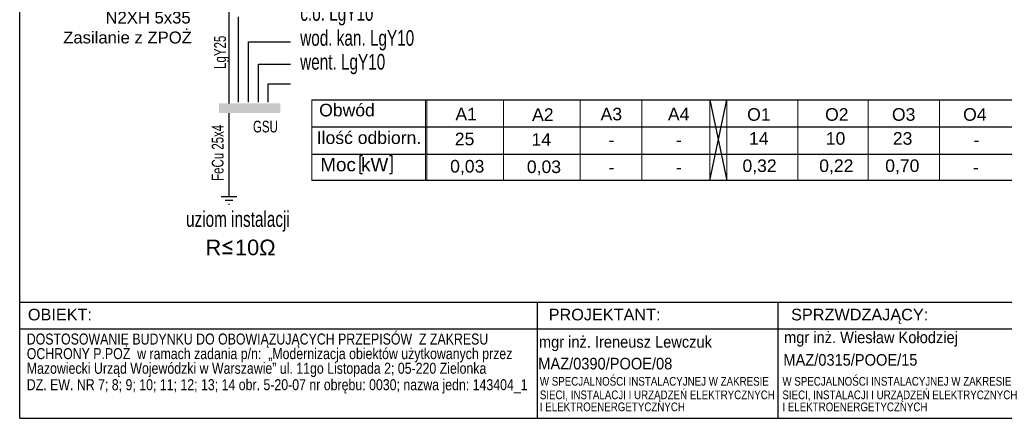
# Model space of a CAD drawing. Header units: millimetres. Extents: x 83969 to 164243, y -22860 to 4849.
# Tile 3 of 116: x 163266 to 163332, y -22670 to -22644. Entities that reach past the tile are written whole.
import ezdxf

# ---------------------------------------------------------------- set-up
doc = ezdxf.new("R2010")
doc.units = ezdxf.units.MM
doc.linetypes.add('ACAD_ISO04W100', pattern=[30, 24, -3, 0, -3])
doc.layers.get('0').update_dxf_attribs({"color": 251, "lineweight": 0})
for name, color, linetype in [('! GB Opis', 7, 'Continuous'), ('! GB PE', 96, 'Continuous'), ('! GB Przewody', 7, 'Continuous'), ('!TABELKA', 7, 'Continuous'), ('B_strefy', 253, 'Continuous'), ('BGRUBA', 5, 'Continuous'), ('ROZDZIELNICE', 7, 'Continuous')]:
    doc.layers.add(name, color=color, linetype=linetype)
doc.layers.add('E_schematy 2', color=3, linetype='Continuous', lineweight=20)
doc.layers.add('E_TXT', color=3, linetype='Continuous', lineweight=25)
doc.styles.add('Arial', font='arial.ttf')

# ---------------------------------------------------------------- blocks, each defined once
blk = doc.blocks.new('ramka A4')
for p, q in [((0.08, 0), (0.08, 195)), ((0.08, 20), (287.46, 20)), ((89.13, 20), (89.13, 0)), ((130.5, 20), (130.5, 0)), ((0.08, 15.39), (287.46, 15.39)), ((0.08, 0), (287.46, 0))]:
    blk.add_line(p, q)
at = {"layer": '!TABELKA', "style": 'Arial'}
for s, height, width, p in [('mgr inż. Wiesław Kołodziej', 2, 0.9, (131.59, 12.94)), ('DOSTOSOWANIE BUDYNKU DO OBOWIĄZUJĄCYCH PRZEPISÓW  Z ZAKRESU ', 1.9, 0.8, (1.3, 12.7)), ('mgr inż. Ireneusz Lewczuk', 2, 0.9, (89.41, 12.16)), ('OCHRONY P.POŻ  w ramach zadania p/n:  „Modernizacja obiektów użytkowanych przez ', 1.9, 0.8, (1.3, 10.19)), ('MAZ/0390/POOE/08', 2, 0.9, (89.3, 8.42)), ('MAZ/0315/POOE/15', 2, 0.9, (131.47, 9.06)), ('Mazowiecki Urząd Wojewódzki w Warszawie” ul. 11go Listopada 2; 05-220 Zielonka ', 1.9, 0.8, (1.3, 7.67)), ('DZ. EW. NR 7; 8; 9; 10; 11; 12; 13; 14 obr. 5-20-07 nr obrębu: 0030; nazwa jedn: 143404_1', 1.9, 0.8, (1.3, 4.84)), ('W SPECJALNOŚCI INSTALACYJNEJ W ZAKRESIE ', 1.5, 0.8, (89.57, 5.62)), ('W SPECJALNOŚCI INSTALACYJNEJ W ZAKRESIE ', 1.5, 0.8, (131.3, 5.62)), ('SIECI, INSTALACJI I URZĄDZEŃ ELEKTRYCZNYCH ', 1.5, 0.8, (89.57, 3.29)), ('SIECI, INSTALACJI I URZĄDZEŃ ELEKTRYCZNYCH ', 1.5, 0.8, (131.3, 3.29)), ('I ELEKTROENERGETYCZNYCH', 1.5, 0.8, (89.57, 1.22)), ('I ELEKTROENERGETYCZNYCH', 1.5, 0.8, (131.3, 1.22))]:
    blk.add_text(s, height=height, dxfattribs=dict(at, width=width)).set_placement(p)
at = {"style": 'Arial'}
for s, p in [('OBIEKT:', (1.49, 16.86)), ('PROJEKTANT:', (91.09, 16.86)), ('SPRZWDZAJĄCY:', (132.8, 16.86))]:
    blk.add_text(s, height=2, dxfattribs=at).set_placement(p)
blk = doc.blocks.new('ZER')
at = {"color": 0, "linetype": 'Continuous'}
for p, q in [((0.8, 25.6), (-1.1, 25.6)), ((20, 5.9), (-20, 5.9)), ((10, 15.9), (-10, 15.9)), ((0, 0), (0, 5.9))]:
    blk.add_line(p, q, dxfattribs=at)

msp = doc.modelspace()

# ---------------------------------------------------------------- hatches: boundary and pattern name
at = {"layer": '! GB PE', "linetype": 'ACAD_ISO04W100'}
for points in [[(163279.369, -22649.135), (163281.994, -22649.135), (163281.994, -22649.791), (163279.369, -22649.791)], [(163280.854, -22649.135), (163283.479, -22649.135), (163283.479, -22649.791), (163280.854, -22649.791)]]:
    msp.add_hatch(color=96, dxfattribs=at).paths.add_polyline_path(points)

# ---------------------------------------------------------------- linework, layer by layer
at = {"layer": '! GB Przewody', "linetype": 'ACAD_ISO04W100', "ltscale": 4}
msp.add_line((163280.024, -22638.318), (163280.025, -22649.135), dxfattribs=at)
at = {"layer": '! GB Przewody', "linetype": 'ACAD_ISO04W100', "ltscale": 3}
for p, q in [((163280.682, -22649.059), (163280.682, -22643.316)), ((163281.338, -22644.997), (163284.151, -22644.997)), ((163281.338, -22649.059), (163281.338, -22644.997)), ((163282.009, -22646.496), (163284.151, -22646.496)), ((163282.009, -22649.059), (163282.009, -22646.496)), ((163282.665, -22647.825), (163284.151, -22647.825)), ((163282.665, -22649.059), (163282.665, -22647.825))]:
    msp.add_line(p, q, dxfattribs=at)
at = {"layer": '! GB Przewody', "linetype": 'ACAD_ISO04W100'}
msp.add_line((163280.025, -22649.791), (163280.025, -22655.29), dxfattribs=at)
at = {"layer": 'B_strefy', "color": 7, "linetype": 'Continuous'}
for p, q in [((163285.6, -22650.71), (163376.879, -22650.71)), ((163285.6, -22652.54), (163376.879, -22652.54)), ((163376.879, -22654.306), (163285.6, -22654.306))]:
    msp.add_line(p, q, dxfattribs=at)
at = {"layer": 'BGRUBA', "color": 7, "linetype": 'Continuous'}
for p, q in [((163288.82, -22652.642), (163288.82, -22653.851)), ((163288.82, -22652.643), (163288.982, -22652.643)), ((163290.804, -22652.641), (163290.967, -22652.641)), ((163290.965, -22652.642), (163290.965, -22653.851)), ((163288.82, -22653.851), (163288.982, -22653.851)), ((163290.802, -22653.851), (163290.964, -22653.851))]:
    msp.add_line(p, q, dxfattribs=at)
at = {"layer": 'E_schematy 2', "color": 7, "linetype": 'Continuous'}
for p, q in [((163285.6, -22654.306), (163285.6, -22648.905)), ((163293.213, -22648.905), (163293.213, -22654.271)), ((163293.213, -22648.905), (163293.213, -22654.271)), ((163293.213, -22648.905), (163293.213, -22654.306)), ((163293.213, -22648.905), (163293.213, -22654.271)), ((163293.213, -22648.905), (163293.213, -22654.306)), ((163293.213, -22648.94), (163293.213, -22654.306)), ((163293.303, -22648.905), (163293.303, -22654.306)), ((163298.449, -22648.94), (163298.449, -22654.342)), ((163303.595, -22648.905), (163303.595, -22654.306)), ((163307.735, -22648.905), (163307.735, -22654.306)), ((163312.302, -22648.905), (163312.302, -22654.306)), ((163313.436, -22648.905), (163313.436, -22654.306)), ((163318.204, -22648.905), (163318.204, -22654.306)), ((163322.927, -22648.905), (163322.927, -22654.306)), ((163327.71, -22648.905), (163327.71, -22654.271)), ((163327.71, -22648.905), (163327.71, -22654.306)), ((163285.6, -22654.306), (163285.6, -22650.607)), ((163285.6, -22650.71), (163376.879, -22650.71)), ((163285.6, -22650.71), (163376.879, -22650.71)), ((163285.6, -22652.54), (163376.879, -22652.54)), ((163285.6, -22652.54), (163376.879, -22652.54)), ((163376.879, -22654.306), (163285.6, -22654.306)), ((163376.879, -22654.306), (163285.6, -22654.306))]:
    msp.add_line(p, q, dxfattribs=at)
at = {"layer": 'ROZDZIELNICE'}
for points in [[(163285.6, -22648.905), (163376.879, -22648.905)], [(163312.302, -22648.905), (163313.436, -22654.306), (163312.302, -22654.306), (163313.436, -22648.905)]]:
    msp.add_lwpolyline(points, dxfattribs=at)

# ---------------------------------------------------------------- block references
at = {"layer": '! GB PE', "color": 3, "linetype": 'ACAD_ISO04W100', "xscale": 0.02625, "yscale": 0.02625, "zscale": 0.02625, "rotation": 180}
msp.add_blockref('ZER', (163280.029, -22655.227), dxfattribs=at)
at = {"layer": '!TABELKA', "xscale": 0.3900000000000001, "yscale": 0.3900000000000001, "zscale": 0.3900000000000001}
msp.add_blockref('ramka A4', (163265.959, -22670.283), dxfattribs=at)

# ---------------------------------------------------------------- texts
at = {"layer": '! GB Opis', "color": 0, "style": 'Arial'}
for s, p in [('N2XH 5x35', (163271.746, -22643.775)), ('Zasilanie z ZPOŻ', (163268.91, -22645.113))]:
    msp.add_text(s, height=0.8, dxfattribs=at).set_placement(p)
at = {"layer": '! GB Opis', "linetype": 'Continuous', "style": 'Arial', "width": 0.7}
for s, height, p in [('c.o. LgY10', 1.05, (163284.818, -22643.595)), ('wod. kan. LgY10', 1.05, (163284.812, -22645.269)), ('went. LgY10', 1.05, (163284.809, -22646.871)), ('GSU', 0.7875, (163281.643, -22651.089)), ('uziom instalacji', 1.05, (163277.153, -22657.43))]:
    msp.add_text(s, height=height, dxfattribs=at).set_placement(p)
for s, p in [('LgY25', (163279.826, -22646.819)), ('FeCu 25x4', (163279.668, -22654.343))]:
    msp.add_text(s, height=0.7875, rotation=90, dxfattribs=at).set_placement(p)
at = {"layer": '! GB Opis', "linetype": 'Continuous', "insert": (163278.452, -22658.149), "char_height": 1.05, "width": 255.09778, "attachment_point": 1, "style": 'Arial'}
msp.add_mtext('R{\\fCalibri|b0|i0|c238|p34;\\H1.128205x;≤}10Ω', dxfattribs=at)
at = {"layer": 'E_TXT', "color": 7, "linetype": 'Continuous', "style": 'Arial'}
for s, height, p in [('Obwód', 0.8438, (163286.084, -22650.01)), ('A1', 0.8438, (163295.225, -22650.277)), ('A2', 0.8438, (163300.371, -22650.313)), ('A3', 0.8438, (163304.967, -22650.277)), ('A4', 0.8438, (163309.485, -22650.277)), ('O1', 0.8438, (163314.802, -22650.304)), ('O2', 0.8438, (163320.03, -22650.304)), ('O3', 0.8438, (163324.517, -22650.304)), ('O4', 0.8438, (163329.291, -22650.304)), ('Ilość odbiorn.', 0.84375, (163285.922, -22651.863)), ('25', 0.8438, (163295.186, -22651.948)), ('14', 0.8438, (163300.332, -22651.984)), ('-', 0.844, (163305.496, -22652.019)), ('-', 0.844, (163310.014, -22652.019)), ('14', 0.8438, (163314.925, -22651.913)), ('10', 0.8438, (163320.077, -22651.913)), ('23', 0.8438, (163324.576, -22651.913)), ('-', 0.844, (163329.989, -22652.014)), ('Moc kW', 0.904, (163286.162, -22653.698)), ('0,03', 0.8438, (163294.873, -22653.779)), ('0,03', 0.8438, (163300.019, -22653.815)), ('0,32', 0.8438, (163314.486, -22653.744)), ('0,22', 0.8438, (163319.638, -22653.744)), ('0,70', 0.8438, (163324.065, -22653.744)), ('-', 0.844, (163305.496, -22653.85)), ('-', 0.844, (163310.014, -22653.85)), ('-', 0.844, (163329.95, -22653.845))]:
    msp.add_text(s, height=height, dxfattribs=at).set_placement(p)

doc.saveas('drawing.dxf')
